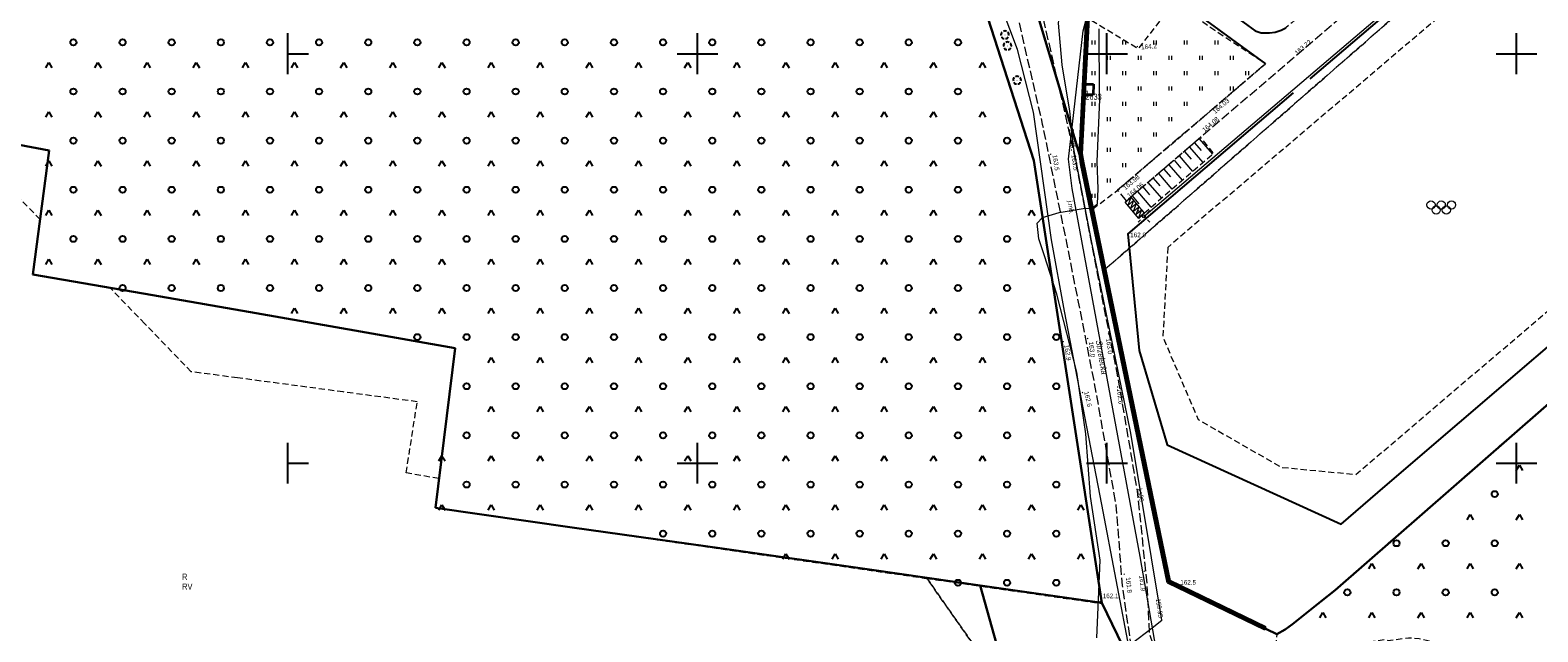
# Model space of a CAD drawing. Header units: metres. Extents: x 5548743 to 5556416, y 5707500 to 5714000.
# Tile 126 of 203: x 5554337 to 5554705, y 5709659 to 5709806. Entities that reach past the tile are written whole.
import ezdxf
from ezdxf.enums import TextEntityAlignment as Align

# ---------------------------------------------------------------- set-up
doc = ezdxf.new("R2010")
doc.units = ezdxf.units.M
doc.header["$MEASUREMENT"] = 0
for name, pattern in [('1.5_0.75', [2.25, 1.5, -0.75]), ('2.25_0.75', [3, 2.25, -0.75]), ('219-1000', [0])]:
    doc.linetypes.add(name, pattern=pattern)
doc.layers.get('0').update_dxf_attribs({"color": 2, "linetype": 'CONTINUOUS', "lineweight": 5})
for name, color, linetype in [('000 Inne (niezydentyfikowane)', 7, 'CONTINUOUS'), ('209-oznaczenie konturu klasyfikacyjnego', 7, 'CONTINUOUS'), ('210-oznaczenie konturu użytku gruntowego', 7, 'CONTINUOUS'), ('217-kontur klasyfikacyjny', 7, 'CONTINUOUS'), ('218-kontur użytku gruntowego', 7, 'CONTINUOUS'), ('219-działka ewidencyjna', 7, 'CONTINUOUS'), ('312-budynek ewidencyjny', 7, 'CONTINUOUS'), ('312-oznaczenie budynku ewidencyjnego', 7, 'CONTINUOUS'), ('312-oznaczenie budynku ewidencyjnego-Atr117', 7, 'CONTINUOUS'), ('994-Nazwa ulicy', 7, 'CONTINUOUS'), ('drzewo liściaste', 7, 'CONTINUOUS'), ('jezdnia', 7, 'CONTINUOUS'), ('jezdnia-Atr17', 7, 'CONTINUOUS'), ('krawężnik', 7, 'CONTINUOUS'), ('latarnia', 7, 'CONTINUOUS'), ('obszar utwardzony', 7, 'CONTINUOUS'), ('ogrodzenie trwałe', 7, 'CONTINUOUS'), ('pikieta naturalna', 7, 'CONTINUOUS'), ('pikieta naturalna-Atr2', 7, 'CONTINUOUS'), ('pikieta sztuczna', 7, 'CONTINUOUS'), ('pikieta sztuczna-Atr2', 7, 'CONTINUOUS'), ('plac sportowy', 7, 'CONTINUOUS'), ('przewód elektroenergetyczny podziemny', 7, 'CONTINUOUS'), ('przewód kanalizacyjny', 7, 'CONTINUOUS'), ('przewód kanalizacyjny-Atr1', 7, 'CONTINUOUS'), ('przewód telekomunikacyjny podziemny', 7, 'CONTINUOUS'), ('rzedna', 7, 'CONTINUOUS'), ('rzedna-Atr2', 7, 'CONTINUOUS'), ('schody w ciągu komunikacyjnym', 7, 'CONTINUOUS'), ('skarpa nieumocniona', 7, 'CONTINUOUS'), ('słup przewodów napowietrznych', 7, 'CONTINUOUS'), ('teren zalesiony', 7, 'CONTINUOUS'), ('trawnik', 7, 'CONTINUOUS'), ('Wstawianie ramki sekcyjnej z opisem', 7, 'CONTINUOUS'), ('ściana oporowa (linia)', 7, 'CONTINUOUS')]:
    doc.layers.add(name, color=color, linetype=linetype)
doc.styles.get("Standard").update_dxf_attribs({"font": 'Working1250', "width": 0.75})
doc.linetypes.add('902-1000', pattern='A,5,0,[1,ksztalty.shx,S=1,R=0,X=0,Y=0],5', length=10)
doc.linetypes.add('otdn_1000', pattern='A,7,0,[21,ksztalty.shx,S=0.7,R=0,X=0,Y=0]', length=7)

# ---------------------------------------------------------------- blocks, each defined once
blk = doc.blocks.new('BS05')
at = {"color": 0, "linetype": 'Continuous', "lineweight": 13}
for centre in [(-2.5, -1), (0, -1), (2.5, -1), (-1.25, -2.25), (1.25, -2.25)]:
    blk.add_circle(centre, 1, dxfattribs=at)
blk = doc.blocks.new('OTZK3')
at = {"color": 0, "linetype": 'Continuous'}
for p, q in [((-0.75, -0.433), (0, 0.866)), ((0, 0.866), (0.75, -0.433))]:
    blk.add_line(p, q, dxfattribs=at)
blk = doc.blocks.new('OTZK1')
at = {"color": 0, "linetype": 'Continuous'}
blk.add_circle((0, 0), 0.75, dxfattribs=at)
blk = doc.blocks.new('TU04')
at = {"color": 0, "linetype": 'Continuous', "lineweight": 13}
for p, q in [((0, 0), (0, 1)), ((0.7, 0), (0.7, 1))]:
    blk.add_line(p, q, dxfattribs=at)
blk = doc.blocks.new('PW01')
at = {"linetype": 'Continuous', "lineweight": 13}
h = blk.add_hatch(color=0, dxfattribs=at)
edge = h.paths.add_edge_path()
edge.add_arc((0, 0), 0.18, 0, 360)
blk = doc.blocks.new('SM01')
at = {"color": 0, "linetype": 'Continuous', "lineweight": 13}
for p, q in [((-0.848, 0.848), (-1.414, 1.414)), ((0.849, 0.848), (1.414, 1.414)), ((-0.848, -0.849), (-1.414, -1.414)), ((0.849, -0.849), (1.414, -1.414))]:
    blk.add_line(p, q, dxfattribs=at)
blk.add_circle((0, 0), 0.35, dxfattribs=at)
blk = doc.blocks.new('US15')
at = {"color": 0, "linetype": 'Continuous', "lineweight": 13}
blk.add_circle((0, 0), 0.35, dxfattribs=at)
blk = doc.blocks.new('OP021')
at = {"linetype": 'Continuous', "lineweight": 13}
h = blk.add_hatch(color=0, dxfattribs=at)
edge = h.paths.add_edge_path()
edge.add_arc((0, 0), 0.1, 0, 360)
at = {"color": 0, "linetype": 'Continuous', "lineweight": -3}
for centre, start, end in [((-0.476, 0.154), 110.388, 213.756), ((0, 0.5), 38.316, 141.684), ((0.476, 0.154), 326.244, 69.612), ((-0.294, -0.404), 182.272, 285.64), ((0.294, -0.404), 254.36, 357.728), ((0.294, -0.404), 254.36, 357.728)]:
    blk.add_arc(centre, 0.5, start, end, dxfattribs=at)
blk = doc.blocks.new('RAMKA1000K')
at = {"color": 0}
for p, q in [((0, 295), (0, 305)), ((100, 295), (100, 305)), ((200, 295), (200, 305)), ((300, 295), (300, 305)), ((0, 300), (5, 300)), ((95, 300), (105, 300)), ((195, 300), (205, 300)), ((295, 300), (305, 300)), ((0, 195), (0, 205)), ((100, 195), (100, 205)), ((200, 195), (200, 205)), ((300, 195), (300, 205)), ((0, 200), (5, 200)), ((95, 200), (105, 200)), ((195, 200), (205, 200)), ((295, 200), (305, 200))]:
    blk.add_line(p, q, dxfattribs=at)

msp = doc.modelspace()

# ---------------------------------------------------------------- linework, layer by layer
at = {"layer": '000 Inne (niezydentyfikowane)', "color": 252, "linetype": 'Continuous', "lineweight": 18, "flags": 128}
for points in [[(5554621.39, 5709778.25), (5554623, 5709776.36)], [(5554622.52, 5709779.22), (5554625.73, 5709775.44)], [(5554616.38, 5709773.98), (5554618, 5709772.08)], [(5554617.64, 5709775.06), (5554620.88, 5709771.26)], [(5554618.91, 5709776.14), (5554620.52, 5709774.24)], [(5554620.16, 5709777.2), (5554623.38, 5709773.42)], [(5554612.57, 5709770.73), (5554615.83, 5709766.9)], [(5554613.84, 5709771.82), (5554615.47, 5709769.91)], [(5554615.11, 5709772.9), (5554618.36, 5709769.09)], [(5554607.45, 5709766.37), (5554610.74, 5709762.51)], [(5554608.73, 5709767.47), (5554610.37, 5709765.54)], [(5554610.01, 5709768.56), (5554613.29, 5709764.71)], [(5554611.29, 5709769.65), (5554612.93, 5709767.73)], [(5554606.16, 5709765.28), (5554607.81, 5709763.34)]]:
    msp.add_lwpolyline(points, dxfattribs=at)
at = {"layer": '217-kontur klasyfikacyjny', "color": 3, "linetype": '1.5_0.75', "lineweight": 18, "flags": 128}
for points in [[(5554582.15, 5709773.9), (5554553.2, 5709863.65)], [(5554835.36, 5709826.01), (5554655.72, 5709669.02)], [(5554318.78, 5709780.65), (5554341.68, 5709776.34)], [(5554339.48, 5709759.53), (5554318.78, 5709780.65)], [(5554341.68, 5709776.34), (5554339.48, 5709759.53)], [(5554598.74, 5709665.92), (5554582.15, 5709773.9)], [(5554339.48, 5709759.53), (5554337.73, 5709746.12)], [(5554337.73, 5709746.12), (5554339.48, 5709759.53)], [(5554337.73, 5709746.12), (5554356.55, 5709742.83)], [(5554356.55, 5709742.83), (5554337.73, 5709746.12)], [(5554356.55, 5709742.83), (5554367.01, 5709741)], [(5554365.03, 5709734.06), (5554356.55, 5709742.83)], [(5554367.01, 5709741), (5554392.2, 5709736.6)], [(5554376.37, 5709722.34), (5554365.03, 5709734.06)], [(5554392.2, 5709736.6), (5554440.79, 5709728.1)], [(5554440.79, 5709728.1), (5554436.87, 5709696.22)], [(5554387.7, 5709720.83), (5554376.37, 5709722.34)], [(5554413.5, 5709717.4), (5554387.7, 5709720.83)], [(5554431.57, 5709715), (5554413.5, 5709717.4)], [(5554428.88, 5709697.64), (5554431.57, 5709715)], [(5554436.87, 5709696.22), (5554428.88, 5709697.64)], [(5554436.87, 5709696.22), (5554435.99, 5709689.08)], [(5554435.99, 5709689.08), (5554436.87, 5709696.22)], [(5554435.99, 5709689.08), (5554469.41, 5709684.32)], [(5554469.41, 5709684.32), (5554435.99, 5709689.08)], [(5554469.41, 5709684.32), (5554505.99, 5709679.12)], [(5554505.99, 5709679.12), (5554469.41, 5709684.32)], [(5554505.99, 5709679.12), (5554542.59, 5709673.91)], [(5554542.59, 5709673.91), (5554505.99, 5709679.12)], [(5554542.59, 5709673.91), (5554555.92, 5709672.01)], [(5554555.92, 5709672.01), (5554542.59, 5709673.91)], [(5554555.92, 5709672.01), (5554569.04, 5709670.15)], [(5554555.92, 5709672.01), (5554576.84, 5709642.23)], [(5554569.04, 5709670.15), (5554555.92, 5709672.01)], [(5554576.84, 5709642.23), (5554555.92, 5709672.01)], [(5554569.04, 5709670.15), (5554598.74, 5709665.92)], [(5554598.74, 5709665.92), (5554569.04, 5709670.15)], [(5554655.72, 5709669.02), (5554652.25, 5709666.2)], [(5554605.07, 5709652.74), (5554598.74, 5709665.92)], [(5554652.25, 5709666.2), (5554645.33, 5709660.68)], [(5554645.33, 5709660.68), (5554643.49, 5709659.37)], [(5554643.49, 5709659.37), (5554641.5, 5709658.27)]]:
    msp.add_lwpolyline(points, dxfattribs=at)
at = {"layer": '218-kontur użytku gruntowego', "color": 70, "linetype": '1.5_0.75', "lineweight": 18, "flags": 128}
for points in [[(5554582.15, 5709773.9), (5554553.2, 5709863.65)], [(5554553.2, 5709863.65), (5554582.15, 5709773.9)], [(5554599.35, 5709747.18), (5554699.48, 5709834.67)], [(5554699.48, 5709834.67), (5554599.35, 5709747.18)], [(5554835.36, 5709826.01), (5554655.72, 5709669.02)], [(5554655.72, 5709669.02), (5554835.36, 5709826.01)], [(5554595.59, 5709814.71), (5554593.56, 5709777.77)], [(5554593.56, 5709777.77), (5554595.59, 5709814.71)], [(5554318.78, 5709780.65), (5554341.68, 5709776.34)], [(5554339.48, 5709759.53), (5554318.78, 5709780.65)], [(5554593.56, 5709777.77), (5554593.61, 5709775.54)], [(5554593.61, 5709775.54), (5554593.56, 5709777.77)], [(5554341.68, 5709776.34), (5554339.48, 5709759.53)], [(5554598.74, 5709665.92), (5554582.15, 5709773.9)], [(5554582.15, 5709773.9), (5554598.74, 5709665.92)], [(5554593.61, 5709775.54), (5554593.97, 5709773.19)], [(5554593.97, 5709773.19), (5554593.61, 5709775.54)], [(5554593.97, 5709773.19), (5554599.35, 5709747.18)], [(5554599.35, 5709747.18), (5554593.97, 5709773.19)], [(5554339.48, 5709759.53), (5554337.73, 5709746.12)], [(5554337.73, 5709746.12), (5554339.48, 5709759.53)], [(5554337.73, 5709746.12), (5554356.55, 5709742.83)], [(5554356.55, 5709742.83), (5554337.73, 5709746.12)], [(5554599.35, 5709747.18), (5554615.11, 5709671.03)], [(5554615.11, 5709671.03), (5554599.35, 5709747.18)], [(5554356.55, 5709742.83), (5554367.01, 5709741)], [(5554365.03, 5709734.06), (5554356.55, 5709742.83)], [(5554367.01, 5709741), (5554392.2, 5709736.6)], [(5554376.37, 5709722.34), (5554365.03, 5709734.06)], [(5554392.2, 5709736.6), (5554440.79, 5709728.1)], [(5554440.79, 5709728.1), (5554436.87, 5709696.22)], [(5554387.7, 5709720.83), (5554376.37, 5709722.34)], [(5554413.5, 5709717.4), (5554387.7, 5709720.83)], [(5554431.57, 5709715), (5554413.5, 5709717.4)], [(5554428.88, 5709697.64), (5554431.57, 5709715)], [(5554436.87, 5709696.22), (5554428.88, 5709697.64)], [(5554436.87, 5709696.22), (5554435.99, 5709689.08)], [(5554435.99, 5709689.08), (5554436.87, 5709696.22)], [(5554435.99, 5709689.08), (5554469.41, 5709684.32)], [(5554469.41, 5709684.32), (5554435.99, 5709689.08)], [(5554469.41, 5709684.32), (5554505.99, 5709679.12)], [(5554505.99, 5709679.12), (5554469.41, 5709684.32)], [(5554505.99, 5709679.12), (5554542.59, 5709673.91)], [(5554542.59, 5709673.91), (5554505.99, 5709679.12)], [(5554542.59, 5709673.91), (5554555.92, 5709672.01)], [(5554555.92, 5709672.01), (5554542.59, 5709673.91)], [(5554555.92, 5709672.01), (5554569.04, 5709670.15)], [(5554555.92, 5709672.01), (5554576.84, 5709642.23)], [(5554569.04, 5709670.15), (5554555.92, 5709672.01)], [(5554576.84, 5709642.23), (5554555.92, 5709672.01)], [(5554615.11, 5709671.03), (5554641.5, 5709658.27)], [(5554641.5, 5709658.27), (5554615.11, 5709671.03)], [(5554569.04, 5709670.15), (5554598.74, 5709665.92)], [(5554598.74, 5709665.92), (5554569.04, 5709670.15)], [(5554655.72, 5709669.02), (5554652.25, 5709666.2)], [(5554652.25, 5709666.2), (5554655.72, 5709669.02)], [(5554605.07, 5709652.74), (5554598.74, 5709665.92)], [(5554598.74, 5709665.92), (5554605.07, 5709652.74)], [(5554652.25, 5709666.2), (5554645.33, 5709660.68)], [(5554645.33, 5709660.68), (5554652.25, 5709666.2)], [(5554645.33, 5709660.68), (5554643.49, 5709659.37)], [(5554643.49, 5709659.37), (5554645.33, 5709660.68)], [(5554643.49, 5709659.37), (5554641.5, 5709658.27)], [(5554641.5, 5709658.27), (5554643.49, 5709659.37)]]:
    msp.add_lwpolyline(points, dxfattribs=at)
at = {"layer": '219-działka ewidencyjna', "color": 94, "linetype": '219-1000', "lineweight": 30, "flags": 128}
for points in [[(5554553.2, 5709863.65), (5554582.15, 5709773.9)], [(5554835.36, 5709826.01), (5554655.72, 5709669.02)], [(5554580.84, 5709816.98), (5554593.97, 5709773.19)], [(5554595.59, 5709814.71), (5554593.56, 5709777.77)], [(5554341.68, 5709776.34), (5554309.66, 5709782.36)], [(5554593.56, 5709777.77), (5554593.61, 5709775.54)], [(5554341.68, 5709776.34), (5554337.73, 5709746.12)], [(5554582.15, 5709773.9), (5554598.74, 5709665.92)], [(5554593.61, 5709775.54), (5554593.97, 5709773.19)], [(5554593.97, 5709773.19), (5554615.11, 5709671.03)], [(5554337.73, 5709746.12), (5554367.01, 5709741)], [(5554367.01, 5709741), (5554392.2, 5709736.6)], [(5554392.2, 5709736.6), (5554417.69, 5709732.14)], [(5554440.79, 5709728.1), (5554417.69, 5709732.14)], [(5554440.79, 5709728.1), (5554435.99, 5709689.08)], [(5554435.99, 5709689.08), (5554469.41, 5709684.32)], [(5554469.41, 5709684.32), (5554505.99, 5709679.12)], [(5554505.99, 5709679.12), (5554542.59, 5709673.91)], [(5554542.59, 5709673.91), (5554569.04, 5709670.15)], [(5554615.11, 5709671.03), (5554641.5, 5709658.27)], [(5554569.04, 5709670.15), (5554576.84, 5709642.23)], [(5554598.74, 5709665.92), (5554569.04, 5709670.15)], [(5554655.72, 5709669.02), (5554652.25, 5709666.2)], [(5554605.07, 5709652.74), (5554598.74, 5709665.92)], [(5554652.25, 5709666.2), (5554645.33, 5709660.68)], [(5554645.33, 5709660.68), (5554643.49, 5709659.37)], [(5554643.49, 5709659.37), (5554641.5, 5709658.27)]]:
    msp.add_lwpolyline(points, dxfattribs=at)
at = {"layer": '312-budynek ewidencyjny', "color": 252, "linetype": 'Continuous', "lineweight": 35, "flags": 128}
for points in [[(5554594.65, 5709789.98), (5554594.71, 5709792.56)], [(5554594.71, 5709792.56), (5554596.69, 5709792.58)], [(5554596.69, 5709792.58), (5554596.64, 5709789.98)], [(5554596.64, 5709789.98), (5554594.65, 5709789.98)]]:
    msp.add_lwpolyline(points, dxfattribs=at)
at = {"layer": 'jezdnia', "color": 252, "linetype": '2.25_0.75', "lineweight": 18, "flags": 128}
msp.add_lwpolyline([(5554570.46, 5709830.14), (5554577.74, 5709810.95), (5554584.2, 5709782.83), (5554590.11, 5709753.8), (5554596.83, 5709719.84), (5554602.16, 5709689.77), (5554603.71, 5709670.09), (5554606.36, 5709651.55), (5554612.33, 5709652.7), (5554610.43, 5709658.16), (5554609.82, 5709670.39), (5554607.55, 5709692.46), (5554603.01, 5709719.3), (5554597.68, 5709746.34), (5554591.93, 5709776.09), (5554583.55, 5709812.65), (5554595.47, 5709812.57), (5554595.59, 5709814.71), (5554596.23, 5709816.85), (5554597.43, 5709818.74), (5554598.8, 5709820.52), (5554590.29, 5709829.13), (5554587.31, 5709825.9), (5554579.02, 5709834.31)], close=True, dxfattribs=at)
at = {"layer": 'krawężnik', "color": 252, "linetype": 'Continuous', "lineweight": 25, "flags": 128}
for points in [[(5554609.43, 5709826.39), (5554611.42, 5709823.64), (5554620.37, 5709817.14), (5554633.2, 5709807.78), (5554634.36, 5709806.93), (5554636.18, 5709805.62), (5554637.66, 5709805.14), (5554639.68, 5709805.09), (5554641.08, 5709805.29), (5554642.52, 5709805.73), (5554643.65, 5709806.3)], [(5554602.84, 5709823.7), (5554617.37, 5709813.1), (5554630.32, 5709803.66), (5554638.7, 5709797.55)]]:
    msp.add_lwpolyline(points, dxfattribs=at)
at = {"layer": 'obszar utwardzony', "color": 252, "linetype": '2.25_0.75', "lineweight": 18, "flags": 128}
msp.add_lwpolyline([(5554602.84, 5709823.7), (5554617.37, 5709813.1), (5554630.32, 5709803.66), (5554638.7, 5709797.55), (5554624.26, 5709785.19), (5554602.58, 5709766.65), (5554604.65, 5709764.08), (5554622.86, 5709779.66), (5554641.48, 5709795.55), (5554645.31, 5709798.82), (5554662.34, 5709813.42), (5554680.55, 5709829.06), (5554678.57, 5709831.5), (5554676.26, 5709834.35), (5554672.4, 5709830.98), (5554661.52, 5709821.68), (5554661.21, 5709822.04), (5554659.28, 5709820.38), (5554659.58, 5709820.01), (5554650.67, 5709812.35), (5554650.32, 5709812.7), (5554648.01, 5709810.71), (5554648.35, 5709810.35), (5554645.1, 5709807.55), (5554643.65, 5709806.3), (5554642.52, 5709805.73), (5554641.08, 5709805.29), (5554639.68, 5709805.09), (5554637.66, 5709805.14), (5554636.18, 5709805.62), (5554634.36, 5709806.93), (5554633.2, 5709807.78), (5554620.37, 5709817.14), (5554611.42, 5709823.64), (5554609.43, 5709826.39), (5554609.31, 5709826.26), (5554606.98, 5709828.41)], close=True, dxfattribs=at)
at = {"layer": 'ogrodzenie trwałe', "color": 252, "linetype": '902-1000', "lineweight": 25, "flags": 128}
msp.add_lwpolyline([(5554645.47, 5709790.44), (5554605.08, 5709756.04), (5554607.83, 5709727.52), (5554614.72, 5709704.47), (5554657.16, 5709685.09), (5554666.15, 5709692.86), (5554667.36, 5709693.93), (5554741.68, 5709757.57), (5554754.49, 5709768.76), (5554738.75, 5709806.36), (5554716.61, 5709825.94), (5554693.4, 5709831.36), (5554649.5, 5709793.9)], dxfattribs=at)
at = {"layer": 'plac sportowy', "color": 252, "linetype": '1.5_0.75', "lineweight": 18, "flags": 128}
msp.add_lwpolyline([(5554614.82, 5709752.71), (5554613.63, 5709730.82), (5554622.25, 5709710.7), (5554642.64, 5709698.98), (5554660.78, 5709697.25), (5554737.62, 5709762.73), (5554740.48, 5709781.28), (5554731.38, 5709805.2), (5554706.11, 5709818.23), (5554691.81, 5709818.1)], close=True, dxfattribs=at)
at = {"layer": 'przewód elektroenergetyczny podziemny', "color": 1, "linetype": 'Continuous', "lineweight": 18, "flags": 128}
msp.add_lwpolyline([(5554609.01, 5709760.29), (5554683.96, 5709824.06)], dxfattribs=at)
at = {"layer": 'przewód kanalizacyjny', "color": 34, "linetype": 'Continuous', "lineweight": 18, "flags": 128}
msp.add_lwpolyline([(5554621.67, 5709547.97), (5554619.2, 5709559.26), (5554614.23, 5709589.77), (5554608.76, 5709617.68), (5554602.07, 5709652.86), (5554605.94, 5709655.91), (5554611.07, 5709659.82), (5554613.37, 5709661.63), (5554605.79, 5709707.36), (5554596.25, 5709754.27), (5554591.82, 5709777.21), (5554590.95, 5709785.95), (5554589.07, 5709797.29), (5554588.14, 5709807.44), (5554588.97, 5709814.09), (5554591.82, 5709825.03), (5554596.59, 5709838.94), (5554598.26, 5709847.02)], dxfattribs=at)
at = {"layer": 'przewód telekomunikacyjny podziemny', "color": 30, "linetype": 'Continuous', "lineweight": 18, "flags": 128}
for points in [[(5554605.74, 5709653.11), (5554598.77, 5709689.93), (5554589.65, 5709737.16), (5554586.44, 5709754.57), (5554582.02, 5709785.76), (5554578.14, 5709801.03), (5554562.66, 5709842.16), (5554556.54, 5709858.94), (5554553.87, 5709864.48), (5554559.44, 5709872.07), (5554558.47, 5709873.54), (5554558.74, 5709878.88), (5554522.83, 5709914.43), (5554494.92, 5709941), (5554462.82, 5709971.62), (5554403.04, 5710030), (5554373.88, 5710058.51), (5554354.46, 5710078.06), (5554344.78, 5710089.53), (5554329.55, 5710126.39), (5554326.44, 5710137.44), (5554312.57, 5710176.3), (5554306.77, 5710219.12), (5554302.41, 5710278.25)], [(5554612.33, 5709652.7), (5554608.09, 5709677.24), (5554601.4, 5709713.31), (5554591.52, 5709767.07), (5554590.57, 5709774.29), (5554594.15, 5709805.61), (5554597.07, 5709816.32), (5554595.51, 5709860.42), (5554588.57, 5709899.37), (5554583.88, 5709927.66), (5554581.23, 5709940.2), (5554567.22, 5710007.64), (5554545.1, 5710115.29), (5554520.89, 5710233.39)], [(5554597.48, 5709657.36), (5554597.89, 5709666.66), (5554598.35, 5709676.32), (5554595.97, 5709691.84), (5554594.85, 5709707.17), (5554592.61, 5709722.2), (5554587.74, 5709741.32), (5554584.69, 5709750.92), (5554583.35, 5709754.8), (5554582.98, 5709758.65), (5554584.29, 5709760.02), (5554588.35, 5709761.25), (5554594.66, 5709762.26), (5554596.2, 5709762.18), (5554597.65, 5709763.32), (5554597.88, 5709767.04), (5554597.59, 5709773.7), (5554598.25, 5709788.81), (5554598.17, 5709789.69), (5554598.05, 5709806.09)]]:
    msp.add_lwpolyline(points, dxfattribs=at)
at = {"layer": 'schody w ciągu komunikacyjnym', "color": 252, "linetype": 'Continuous', "lineweight": 18, "flags": 128}
msp.add_lwpolyline([(5554605.79, 5709764.96), (5554609.1, 5709761.1), (5554609.1, 5709761.1), (5554607.79, 5709759.74), (5554607.79, 5709759.74), (5554604.42, 5709763.78), (5554604.42, 5709763.78), (5554605.79, 5709764.96), (5554604.46, 5709763.73), (5554605.82, 5709764.93), (5554605.1, 5709762.96), (5554606.47, 5709764.17), (5554605.73, 5709762.2), (5554607.13, 5709763.41), (5554606.38, 5709761.43), (5554607.77, 5709762.65), (5554607.02, 5709760.67), (5554608.42, 5709761.89), (5554607.67, 5709759.9), (5554609.08, 5709761.13)], dxfattribs=at)
at = {"layer": 'skarpa nieumocniona', "color": 252, "linetype": '1.5_0.75', "lineweight": 18, "flags": 128}
msp.add_lwpolyline([(5554609.1, 5709761.1), (5554626.04, 5709775.71), (5554622.9, 5709779.54), (5554605.79, 5709764.96)], close=True, dxfattribs=at)
msp.add_lwpolyline([(5554609.1, 5709761.1), (5554626.04, 5709775.71), (5554622.9, 5709779.54), (5554605.79, 5709764.96)], close=True, dxfattribs=at)
at = {"layer": 'teren zalesiony', "color": 3, "linetype": '1.5_0.75', "lineweight": 18, "flags": 128}
for points in [[(5554555.9, 5709671.86), (5554598.83, 5709665.7), (5554582.15, 5709773.9), (5554553.2, 5709863.65), (5554461.83, 5709956.95), (5554392.25, 5710026.56), (5554388.53, 5710028.41), (5554365.92, 5710052.08), (5554349.75, 5710066.49), (5554331.42, 5710087.74), (5554324.12, 5710093.78), (5554316.02, 5710093.78), (5554310.11, 5710101.5), (5554320.7, 5710097.8), (5554325.88, 5710097.73), (5554297.62, 5710128.05), (5554231.23, 5709975.64), (5554180.52, 5709806.65), (5554318.78, 5709780.65), (5554341.68, 5709776.34), (5554337.73, 5709746.12), (5554440.79, 5709728.1), (5554435.99, 5709689.08)], [(5554646.75, 5710030.96), (5554631.41, 5709999.4), (5554620.1, 5709973.26), (5554589.33, 5709934.72), (5554587.61, 5709933.44), (5554594.16, 5709899.87), (5554597.18, 5709880.66), (5554600.75, 5709853.66), (5554601.87, 5709841.6), (5554600.83, 5709833.67), (5554609.41, 5709831.74), (5554683.05, 5709909.04), (5554737.72, 5709964.73), (5554740.25, 5709965.53), (5554754.31, 5709951.55), (5554731.46, 5709929.71), (5554732.93, 5709928.29), (5554785.88, 5709876.97), (5554835.36, 5709826.01), (5554655.72, 5709669.02), (5554652.25, 5709666.2), (5554645.33, 5709660.68), (5554643.49, 5709659.37), (5554641.5, 5709658.27), (5554640.83, 5709653.15), (5554658.56, 5709655.45), (5554667.79, 5709656.98), (5554668.62, 5709656.71), (5554673.6, 5709657.35), (5554676.27, 5709657.16), (5554679.4, 5709656.46), (5554682.71, 5709655.25), (5554691.01, 5709651.36), (5554698.35, 5709647.53), (5554702.25, 5709646.33), (5554879.17, 5709626.54), (5555002.58, 5709615.56), (5555004.95, 5709615.36), (5555014.54, 5709672.97), (5555015.93, 5709687.57), (5555019.02, 5709718.19), (5555025.07, 5709756.22), (5555029.3, 5709783.51), (5555033.45, 5709819.83), (5554959.16, 5709842.11), (5554961.26, 5709844.93), (5554958.49, 5709850.61), (5554879.57, 5709892.41), (5554851.98, 5709938.98), (5554810.26, 5709976.36), (5554791.37, 5709993.77), (5554762.17, 5710013.83), (5554727.95, 5710042.33), (5554720.52, 5710048.63), (5554699.74, 5710063.47), (5554690.15, 5710068.69), (5554665.63, 5710032.12)]]:
    msp.add_lwpolyline(points, close=True, dxfattribs=at)
at = {"layer": 'trawnik', "color": 252, "linetype": '1.5_0.75', "lineweight": 18, "flags": 128}
msp.add_lwpolyline([(5554626.36, 5709805.65), (5554625.06, 5709806.57), (5554616.42, 5709812.59), (5554607.58, 5709801.22), (5554595.26, 5709808.68), (5554594.71, 5709792.56), (5554596.69, 5709792.58), (5554596.64, 5709789.98), (5554594.65, 5709789.98), (5554593.56, 5709777.77), (5554593.61, 5709775.54), (5554593.97, 5709773.19), (5554596.3, 5709761.93), (5554602.58, 5709766.65), (5554624.26, 5709785.19), (5554638.7, 5709797.55)], close=True, dxfattribs=at)
at = {"layer": 'ściana oporowa (linia)', "color": 252}
for p, q in [((5554593.258, 5709775.522), (5554594.91, 5709808.697)), ((5554593.626, 5709773.128), (5554593.258, 5709775.522)), ((5554599.007, 5709747.109), (5554593.626, 5709773.128)), ((5554614.803, 5709670.79), (5554599.007, 5709747.109)), ((5554638.518, 5709659.325), (5554614.803, 5709670.79))]:
    msp.add_line(p, q, dxfattribs=at)
at = {"layer": 'ściana oporowa (linia)', "color": 252, "linetype": 'otdn_1000'}
for p, q in [((5554593.962, 5709775.558), (5554595.61, 5709808.663)), ((5554594.314, 5709773.252), (5554593.962, 5709775.558)), ((5554599.693, 5709747.251), (5554594.314, 5709773.252)), ((5554615.417, 5709671.27), (5554599.693, 5709747.251)), ((5554638.822, 5709659.955), (5554615.417, 5709671.27))]:
    msp.add_line(p, q, dxfattribs=at)
at = {"layer": 'ściana oporowa (linia)', "color": 252, "linetype": 'Continuous'}
for p, q in [((5554638.518, 5709659.325), (5554638.67, 5709659.64)), ((5554638.67, 5709659.64), (5554638.822, 5709659.955))]:
    msp.add_line(p, q, dxfattribs=at)

# ---------------------------------------------------------------- block references
at = {"layer": 'drzewo liściaste', "color": 3, "linetype": 'Continuous', "lineweight": 18}
for p in [(5554575.08, 5709804.6), (5554575.68, 5709801.91), (5554578.04, 5709793.52)]:
    msp.add_blockref('OP021', p, dxfattribs=at)
at = {"layer": 'latarnia', "color": 252, "linetype": 'Continuous', "lineweight": 18}
msp.add_blockref('SM01', (5554609.01, 5709760.29), dxfattribs=at)
at = {"layer": 'pikieta naturalna', "color": 252, "linetype": 'Continuous', "lineweight": 13}
for p in [(5554607.4, 5709801.78), (5554586.24, 5709775.46), (5554591.31, 5709776.49), (5554605.08, 5709756.04), (5554589.31, 5709729.7), (5554595.3, 5709730.46), (5554600.37, 5709731.58), (5554602.58, 5709718.62), (5554594.03, 5709717.25), (5554604.2, 5709672.9), (5554609.14, 5709673.62), (5554616.26, 5709670.84), (5554598.35, 5709666.23)]:
    msp.add_blockref('PW01', p, dxfattribs=at)
at = {"layer": 'pikieta sztuczna', "color": 252, "linetype": 'Continuous', "lineweight": 13}
for p in [(5554645.31, 5709798.82), (5554624.26, 5709785.19), (5554622.86, 5709779.66), (5554602.58, 5709766.65), (5554604.65, 5709764.08)]:
    msp.add_blockref('PW01', p, dxfattribs=at)
at = {"layer": 'plac sportowy', "color": 252, "linetype": 'Continuous', "lineweight": 18}
msp.add_blockref('BS05', (5554681.62, 5709764.08), dxfattribs=at)
at = {"layer": 'rzedna', "color": 34, "linetype": 'Continuous', "lineweight": 18}
for p in [(5554591.82, 5709777.21), (5554613.37, 5709661.63)]:
    msp.add_blockref('PW01', p, dxfattribs=at)
at = {"layer": 'słup przewodów napowietrznych', "color": 252, "linetype": 'Continuous', "lineweight": 18}
msp.add_blockref('US15', (5554609.01, 5709760.29), dxfattribs=at)
at = {"layer": 'teren zalesiony', "color": 3, "linetype": 'Continuous', "lineweight": 18}
for name, p in [('OTZK1', (5554347.606, 5709802.786)), ('OTZK1', (5554359.606, 5709802.786)), ('OTZK1', (5554371.606, 5709802.786)), ('OTZK1', (5554383.606, 5709802.786)), ('OTZK1', (5554395.606, 5709802.786)), ('OTZK1', (5554407.606, 5709802.786)), ('OTZK1', (5554419.606, 5709802.786)), ('OTZK1', (5554431.606, 5709802.786)), ('OTZK1', (5554443.606, 5709802.786)), ('OTZK1', (5554455.606, 5709802.786)), ('OTZK1', (5554467.606, 5709802.786)), ('OTZK1', (5554479.606, 5709802.786)), ('OTZK1', (5554491.606, 5709802.786)), ('OTZK1', (5554503.606, 5709802.786)), ('OTZK1', (5554515.606, 5709802.786)), ('OTZK1', (5554527.606, 5709802.786)), ('OTZK1', (5554539.606, 5709802.786)), ('OTZK1', (5554551.606, 5709802.786)), ('OTZK1', (5554563.606, 5709802.786)), ('OTZK3', (5554341.606, 5709796.966)), ('OTZK3', (5554353.606, 5709796.966)), ('OTZK3', (5554365.606, 5709796.966)), ('OTZK3', (5554377.606, 5709796.966)), ('OTZK3', (5554389.606, 5709796.966)), ('OTZK3', (5554401.606, 5709796.966)), ('OTZK3', (5554413.606, 5709796.966)), ('OTZK3', (5554425.606, 5709796.966)), ('OTZK3', (5554437.606, 5709796.966)), ('OTZK3', (5554449.606, 5709796.966)), ('OTZK3', (5554461.606, 5709796.966)), ('OTZK3', (5554473.606, 5709796.966)), ('OTZK3', (5554485.606, 5709796.966)), ('OTZK3', (5554497.606, 5709796.966)), ('OTZK3', (5554509.606, 5709796.966)), ('OTZK3', (5554521.606, 5709796.966)), ('OTZK3', (5554533.606, 5709796.966)), ('OTZK3', (5554545.606, 5709796.966)), ('OTZK3', (5554557.606, 5709796.966)), ('OTZK3', (5554569.606, 5709796.966)), ('OTZK1', (5554347.606, 5709790.786)), ('OTZK1', (5554359.606, 5709790.786)), ('OTZK1', (5554371.606, 5709790.786)), ('OTZK1', (5554383.606, 5709790.786)), ('OTZK1', (5554395.606, 5709790.786)), ('OTZK1', (5554407.606, 5709790.786)), ('OTZK1', (5554419.606, 5709790.786)), ('OTZK1', (5554431.606, 5709790.786)), ('OTZK1', (5554443.606, 5709790.786)), ('OTZK1', (5554455.606, 5709790.786)), ('OTZK1', (5554467.606, 5709790.786)), ('OTZK1', (5554479.606, 5709790.786)), ('OTZK1', (5554491.606, 5709790.786)), ('OTZK1', (5554503.606, 5709790.786)), ('OTZK1', (5554515.606, 5709790.786)), ('OTZK1', (5554527.606, 5709790.786)), ('OTZK1', (5554539.606, 5709790.786)), ('OTZK1', (5554551.606, 5709790.786)), ('OTZK1', (5554563.606, 5709790.786)), ('OTZK3', (5554341.606, 5709784.966)), ('OTZK3', (5554353.606, 5709784.966)), ('OTZK3', (5554365.606, 5709784.966)), ('OTZK3', (5554377.606, 5709784.966)), ('OTZK3', (5554389.606, 5709784.966)), ('OTZK3', (5554401.606, 5709784.966)), ('OTZK3', (5554413.606, 5709784.966)), ('OTZK3', (5554425.606, 5709784.966)), ('OTZK3', (5554437.606, 5709784.966)), ('OTZK3', (5554449.606, 5709784.966)), ('OTZK3', (5554461.606, 5709784.966)), ('OTZK3', (5554473.606, 5709784.966)), ('OTZK3', (5554485.606, 5709784.966)), ('OTZK3', (5554497.606, 5709784.966)), ('OTZK3', (5554509.606, 5709784.966)), ('OTZK3', (5554521.606, 5709784.966)), ('OTZK3', (5554533.606, 5709784.966)), ('OTZK3', (5554545.606, 5709784.966)), ('OTZK3', (5554557.606, 5709784.966)), ('OTZK3', (5554569.606, 5709784.966)), ('OTZK1', (5554347.606, 5709778.786)), ('OTZK1', (5554359.606, 5709778.786)), ('OTZK1', (5554371.606, 5709778.786)), ('OTZK1', (5554383.606, 5709778.786)), ('OTZK1', (5554395.606, 5709778.786)), ('OTZK1', (5554407.606, 5709778.786)), ('OTZK1', (5554419.606, 5709778.786)), ('OTZK1', (5554431.606, 5709778.786)), ('OTZK1', (5554443.606, 5709778.786)), ('OTZK1', (5554455.606, 5709778.786)), ('OTZK1', (5554467.606, 5709778.786)), ('OTZK1', (5554479.606, 5709778.786)), ('OTZK1', (5554491.606, 5709778.786)), ('OTZK1', (5554503.606, 5709778.786)), ('OTZK1', (5554515.606, 5709778.786)), ('OTZK1', (5554527.606, 5709778.786)), ('OTZK1', (5554539.606, 5709778.786)), ('OTZK1', (5554551.606, 5709778.786)), ('OTZK1', (5554563.606, 5709778.786)), ('OTZK1', (5554575.606, 5709778.786)), ('OTZK3', (5554341.606, 5709772.966)), ('OTZK3', (5554353.606, 5709772.966)), ('OTZK3', (5554365.606, 5709772.966)), ('OTZK3', (5554377.606, 5709772.966)), ('OTZK3', (5554389.606, 5709772.966)), ('OTZK3', (5554401.606, 5709772.966)), ('OTZK3', (5554413.606, 5709772.966)), ('OTZK3', (5554425.606, 5709772.966)), ('OTZK3', (5554437.606, 5709772.966)), ('OTZK3', (5554449.606, 5709772.966)), ('OTZK3', (5554461.606, 5709772.966)), ('OTZK3', (5554473.606, 5709772.966)), ('OTZK3', (5554485.606, 5709772.966)), ('OTZK3', (5554497.606, 5709772.966)), ('OTZK3', (5554509.606, 5709772.966)), ('OTZK3', (5554521.606, 5709772.966)), ('OTZK3', (5554533.606, 5709772.966)), ('OTZK3', (5554545.606, 5709772.966)), ('OTZK3', (5554557.606, 5709772.966)), ('OTZK3', (5554569.606, 5709772.966)), ('OTZK1', (5554347.606, 5709766.786)), ('OTZK1', (5554359.606, 5709766.786)), ('OTZK1', (5554371.606, 5709766.786)), ('OTZK1', (5554383.606, 5709766.786)), ('OTZK1', (5554395.606, 5709766.786)), ('OTZK1', (5554407.606, 5709766.786)), ('OTZK1', (5554419.606, 5709766.786)), ('OTZK1', (5554431.606, 5709766.786)), ('OTZK1', (5554443.606, 5709766.786)), ('OTZK1', (5554455.606, 5709766.786)), ('OTZK1', (5554467.606, 5709766.786)), ('OTZK1', (5554479.606, 5709766.786)), ('OTZK1', (5554491.606, 5709766.786)), ('OTZK1', (5554503.606, 5709766.786)), ('OTZK1', (5554515.606, 5709766.786)), ('OTZK1', (5554527.606, 5709766.786)), ('OTZK1', (5554539.606, 5709766.786)), ('OTZK1', (5554551.606, 5709766.786)), ('OTZK1', (5554563.606, 5709766.786)), ('OTZK1', (5554575.606, 5709766.786)), ('OTZK3', (5554341.606, 5709760.966)), ('OTZK3', (5554353.606, 5709760.966)), ('OTZK3', (5554365.606, 5709760.966)), ('OTZK3', (5554377.606, 5709760.966)), ('OTZK3', (5554389.606, 5709760.966)), ('OTZK3', (5554401.606, 5709760.966)), ('OTZK3', (5554413.606, 5709760.966)), ('OTZK3', (5554425.606, 5709760.966)), ('OTZK3', (5554437.606, 5709760.966)), ('OTZK3', (5554449.606, 5709760.966)), ('OTZK3', (5554461.606, 5709760.966)), ('OTZK3', (5554473.606, 5709760.966)), ('OTZK3', (5554485.606, 5709760.966)), ('OTZK3', (5554497.606, 5709760.966)), ('OTZK3', (5554509.606, 5709760.966)), ('OTZK3', (5554521.606, 5709760.966)), ('OTZK3', (5554533.606, 5709760.966)), ('OTZK3', (5554545.606, 5709760.966)), ('OTZK3', (5554557.606, 5709760.966)), ('OTZK3', (5554569.606, 5709760.966)), ('OTZK3', (5554581.606, 5709760.966)), ('OTZK1', (5554347.606, 5709754.786)), ('OTZK1', (5554359.606, 5709754.786)), ('OTZK1', (5554371.606, 5709754.786)), ('OTZK1', (5554383.606, 5709754.786)), ('OTZK1', (5554395.606, 5709754.786)), ('OTZK1', (5554407.606, 5709754.786)), ('OTZK1', (5554419.606, 5709754.786)), ('OTZK1', (5554431.606, 5709754.786)), ('OTZK1', (5554443.606, 5709754.786)), ('OTZK1', (5554455.606, 5709754.786)), ('OTZK1', (5554467.606, 5709754.786)), ('OTZK1', (5554479.606, 5709754.786)), ('OTZK1', (5554491.606, 5709754.786)), ('OTZK1', (5554503.606, 5709754.786)), ('OTZK1', (5554515.606, 5709754.786)), ('OTZK1', (5554527.606, 5709754.786)), ('OTZK1', (5554539.606, 5709754.786)), ('OTZK1', (5554551.606, 5709754.786)), ('OTZK1', (5554563.606, 5709754.786)), ('OTZK1', (5554575.606, 5709754.786)), ('OTZK3', (5554341.606, 5709748.966)), ('OTZK3', (5554353.606, 5709748.966)), ('OTZK3', (5554365.606, 5709748.966)), ('OTZK3', (5554377.606, 5709748.966)), ('OTZK3', (5554389.606, 5709748.966)), ('OTZK3', (5554401.606, 5709748.966)), ('OTZK3', (5554413.606, 5709748.966)), ('OTZK3', (5554425.606, 5709748.966)), ('OTZK3', (5554437.606, 5709748.966)), ('OTZK3', (5554449.606, 5709748.966)), ('OTZK3', (5554461.606, 5709748.966)), ('OTZK3', (5554473.606, 5709748.966)), ('OTZK3', (5554485.606, 5709748.966)), ('OTZK3', (5554497.606, 5709748.966)), ('OTZK3', (5554509.606, 5709748.966)), ('OTZK3', (5554521.606, 5709748.966)), ('OTZK3', (5554533.606, 5709748.966)), ('OTZK3', (5554545.606, 5709748.966)), ('OTZK3', (5554557.606, 5709748.966)), ('OTZK3', (5554569.606, 5709748.966)), ('OTZK3', (5554581.606, 5709748.966)), ('OTZK1', (5554359.606, 5709742.786)), ('OTZK1', (5554371.606, 5709742.786)), ('OTZK1', (5554383.606, 5709742.786)), ('OTZK1', (5554395.606, 5709742.786)), ('OTZK1', (5554407.606, 5709742.786)), ('OTZK1', (5554419.606, 5709742.786)), ('OTZK1', (5554431.606, 5709742.786)), ('OTZK1', (5554443.606, 5709742.786)), ('OTZK1', (5554455.606, 5709742.786)), ('OTZK1', (5554467.606, 5709742.786)), ('OTZK1', (5554479.606, 5709742.786)), ('OTZK1', (5554491.606, 5709742.786)), ('OTZK1', (5554503.606, 5709742.786)), ('OTZK1', (5554515.606, 5709742.786)), ('OTZK1', (5554527.606, 5709742.786)), ('OTZK1', (5554539.606, 5709742.786)), ('OTZK1', (5554551.606, 5709742.786)), ('OTZK1', (5554563.606, 5709742.786)), ('OTZK1', (5554575.606, 5709742.786)), ('OTZK3', (5554401.606, 5709736.966)), ('OTZK3', (5554413.606, 5709736.966)), ('OTZK3', (5554425.606, 5709736.966)), ('OTZK3', (5554437.606, 5709736.966)), ('OTZK3', (5554449.606, 5709736.966)), ('OTZK3', (5554461.606, 5709736.966)), ('OTZK3', (5554473.606, 5709736.966)), ('OTZK3', (5554485.606, 5709736.966)), ('OTZK3', (5554497.606, 5709736.966)), ('OTZK3', (5554509.606, 5709736.966)), ('OTZK3', (5554521.606, 5709736.966)), ('OTZK3', (5554533.606, 5709736.966)), ('OTZK3', (5554545.606, 5709736.966)), ('OTZK3', (5554557.606, 5709736.966)), ('OTZK3', (5554569.606, 5709736.966)), ('OTZK3', (5554581.606, 5709736.966)), ('OTZK1', (5554431.606, 5709730.786)), ('OTZK1', (5554443.606, 5709730.786)), ('OTZK1', (5554455.606, 5709730.786)), ('OTZK1', (5554467.606, 5709730.786)), ('OTZK1', (5554479.606, 5709730.786)), ('OTZK1', (5554491.606, 5709730.786)), ('OTZK1', (5554503.606, 5709730.786)), ('OTZK1', (5554515.606, 5709730.786)), ('OTZK1', (5554527.606, 5709730.786)), ('OTZK1', (5554539.606, 5709730.786)), ('OTZK1', (5554551.606, 5709730.786)), ('OTZK1', (5554563.606, 5709730.786)), ('OTZK1', (5554575.606, 5709730.786)), ('OTZK1', (5554587.606, 5709730.786)), ('OTZK3', (5554449.606, 5709724.966)), ('OTZK3', (5554461.606, 5709724.966)), ('OTZK3', (5554473.606, 5709724.966)), ('OTZK3', (5554485.606, 5709724.966)), ('OTZK3', (5554497.606, 5709724.966)), ('OTZK3', (5554509.606, 5709724.966)), ('OTZK3', (5554521.606, 5709724.966)), ('OTZK3', (5554533.606, 5709724.966)), ('OTZK3', (5554545.606, 5709724.966)), ('OTZK3', (5554557.606, 5709724.966)), ('OTZK3', (5554569.606, 5709724.966)), ('OTZK3', (5554581.606, 5709724.966)), ('OTZK1', (5554443.606, 5709718.786)), ('OTZK1', (5554455.606, 5709718.786)), ('OTZK1', (5554467.606, 5709718.786)), ('OTZK1', (5554479.606, 5709718.786)), ('OTZK1', (5554491.606, 5709718.786)), ('OTZK1', (5554503.606, 5709718.786)), ('OTZK1', (5554515.606, 5709718.786)), ('OTZK1', (5554527.606, 5709718.786)), ('OTZK1', (5554539.606, 5709718.786)), ('OTZK1', (5554551.606, 5709718.786)), ('OTZK1', (5554563.606, 5709718.786)), ('OTZK1', (5554575.606, 5709718.786)), ('OTZK1', (5554587.606, 5709718.786)), ('OTZK3', (5554449.606, 5709712.966)), ('OTZK3', (5554461.606, 5709712.966)), ('OTZK3', (5554473.606, 5709712.966)), ('OTZK3', (5554485.606, 5709712.966)), ('OTZK3', (5554497.606, 5709712.966)), ('OTZK3', (5554509.606, 5709712.966)), ('OTZK3', (5554521.606, 5709712.966)), ('OTZK3', (5554533.606, 5709712.966)), ('OTZK3', (5554545.606, 5709712.966)), ('OTZK3', (5554557.606, 5709712.966)), ('OTZK3', (5554569.606, 5709712.966)), ('OTZK3', (5554581.606, 5709712.966)), ('OTZK1', (5554443.606, 5709706.786)), ('OTZK1', (5554455.606, 5709706.786)), ('OTZK1', (5554467.606, 5709706.786)), ('OTZK1', (5554479.606, 5709706.786)), ('OTZK1', (5554491.606, 5709706.786)), ('OTZK1', (5554503.606, 5709706.786)), ('OTZK1', (5554515.606, 5709706.786)), ('OTZK1', (5554527.606, 5709706.786)), ('OTZK1', (5554539.606, 5709706.786)), ('OTZK1', (5554551.606, 5709706.786)), ('OTZK1', (5554563.606, 5709706.786)), ('OTZK1', (5554575.606, 5709706.786)), ('OTZK1', (5554587.606, 5709706.786)), ('OTZK3', (5554437.606, 5709700.966)), ('OTZK3', (5554449.606, 5709700.966)), ('OTZK3', (5554461.606, 5709700.966)), ('OTZK3', (5554473.606, 5709700.966)), ('OTZK3', (5554485.606, 5709700.966)), ('OTZK3', (5554497.606, 5709700.966)), ('OTZK3', (5554509.606, 5709700.966)), ('OTZK3', (5554521.606, 5709700.966)), ('OTZK3', (5554533.606, 5709700.966)), ('OTZK3', (5554545.606, 5709700.966)), ('OTZK3', (5554557.606, 5709700.966)), ('OTZK3', (5554569.606, 5709700.966)), ('OTZK3', (5554581.606, 5709700.966)), ('OTZK3', (5554700.696, 5709698.626)), ('OTZK1', (5554443.606, 5709694.786)), ('OTZK1', (5554455.606, 5709694.786)), ('OTZK1', (5554467.606, 5709694.786)), ('OTZK1', (5554479.606, 5709694.786)), ('OTZK1', (5554491.606, 5709694.786)), ('OTZK1', (5554503.606, 5709694.786)), ('OTZK1', (5554515.606, 5709694.786)), ('OTZK1', (5554527.606, 5709694.786)), ('OTZK1', (5554539.606, 5709694.786)), ('OTZK1', (5554551.606, 5709694.786)), ('OTZK1', (5554563.606, 5709694.786)), ('OTZK1', (5554575.606, 5709694.786)), ('OTZK1', (5554587.606, 5709694.786)), ('OTZK1', (5554694.696, 5709692.446)), ('OTZK3', (5554437.606, 5709688.966)), ('OTZK3', (5554449.606, 5709688.966)), ('OTZK3', (5554461.606, 5709688.966)), ('OTZK3', (5554473.606, 5709688.966)), ('OTZK3', (5554485.606, 5709688.966)), ('OTZK3', (5554497.606, 5709688.966)), ('OTZK3', (5554509.606, 5709688.966)), ('OTZK3', (5554521.606, 5709688.966)), ('OTZK3', (5554533.606, 5709688.966)), ('OTZK3', (5554545.606, 5709688.966)), ('OTZK3', (5554557.606, 5709688.966)), ('OTZK3', (5554569.606, 5709688.966)), ('OTZK3', (5554581.606, 5709688.966)), ('OTZK3', (5554593.606, 5709688.966)), ('OTZK3', (5554688.696, 5709686.626)), ('OTZK3', (5554700.696, 5709686.626)), ('OTZK1', (5554491.606, 5709682.786)), ('OTZK1', (5554503.606, 5709682.786)), ('OTZK1', (5554515.606, 5709682.786)), ('OTZK1', (5554527.606, 5709682.786)), ('OTZK1', (5554539.606, 5709682.786)), ('OTZK1', (5554551.606, 5709682.786)), ('OTZK1', (5554563.606, 5709682.786)), ('OTZK1', (5554575.606, 5709682.786)), ('OTZK1', (5554587.606, 5709682.786)), ('OTZK1', (5554670.696, 5709680.446)), ('OTZK1', (5554682.696, 5709680.446)), ('OTZK1', (5554694.696, 5709680.446)), ('OTZK3', (5554521.606, 5709676.966)), ('OTZK3', (5554533.606, 5709676.966)), ('OTZK3', (5554545.606, 5709676.966)), ('OTZK3', (5554557.606, 5709676.966)), ('OTZK3', (5554569.606, 5709676.966)), ('OTZK3', (5554581.606, 5709676.966)), ('OTZK3', (5554593.606, 5709676.966)), ('OTZK3', (5554664.696, 5709674.626)), ('OTZK3', (5554676.696, 5709674.626)), ('OTZK3', (5554688.696, 5709674.626)), ('OTZK3', (5554700.696, 5709674.626)), ('OTZK1', (5554563.606, 5709670.786)), ('OTZK1', (5554575.606, 5709670.786)), ('OTZK1', (5554587.606, 5709670.786)), ('OTZK1', (5554658.696, 5709668.446)), ('OTZK1', (5554670.696, 5709668.446)), ('OTZK1', (5554682.696, 5709668.446)), ('OTZK1', (5554694.696, 5709668.446)), ('OTZK3', (5554652.696, 5709662.626)), ('OTZK3', (5554664.696, 5709662.626)), ('OTZK3', (5554676.696, 5709662.626)), ('OTZK3', (5554688.696, 5709662.626)), ('OTZK3', (5554700.696, 5709662.626))]:
    msp.add_blockref(name, p, dxfattribs=at)
at = {"layer": 'trawnik', "color": 252, "linetype": 'Continuous', "lineweight": 18}
for p in [(5554596.409, 5709802.279), (5554603.909, 5709802.279), (5554611.409, 5709802.279), (5554618.909, 5709802.279), (5554626.409, 5709802.279), (5554600.159, 5709798.529), (5554607.659, 5709798.529), (5554615.159, 5709798.529), (5554622.659, 5709798.529), (5554630.159, 5709798.529), (5554596.409, 5709794.779), (5554603.909, 5709794.779), (5554611.409, 5709794.779), (5554618.909, 5709794.779), (5554626.409, 5709794.779), (5554633.909, 5709794.779), (5554600.159, 5709791.029), (5554607.659, 5709791.029), (5554615.159, 5709791.029), (5554622.659, 5709791.029), (5554630.159, 5709791.029), (5554596.409, 5709787.279), (5554603.909, 5709787.279), (5554611.409, 5709787.279), (5554618.909, 5709787.279), (5554600.159, 5709783.529), (5554607.659, 5709783.529), (5554615.159, 5709783.529), (5554596.409, 5709779.779), (5554603.909, 5709779.779), (5554611.409, 5709779.779), (5554600.159, 5709776.029), (5554607.659, 5709776.029), (5554596.409, 5709772.279), (5554603.909, 5709772.279), (5554600.159, 5709768.529), (5554596.409, 5709764.779)]:
    msp.add_blockref('TU04', p, dxfattribs=at)
at = {"layer": 'Wstawianie ramki sekcyjnej z opisem', "color": 8, "linetype": 'Continuous', "lineweight": 5}
msp.add_blockref('RAMKA1000K', (5554400, 5709500), dxfattribs=at)
msp.add_blockref('RAMKA1000K', (5554400, 5709500), dxfattribs=at)
msp.add_blockref('RAMKA1000K', (5554400, 5709500), dxfattribs=at)
msp.add_blockref('RAMKA1000K', (5554400, 5709500), dxfattribs=at)

# ---------------------------------------------------------------- texts
at = {"layer": '209-oznaczenie konturu klasyfikacyjnego', "color": 70, "linetype": 'Continuous', "lineweight": 18, "width": 0.79}
msp.add_text('RV', height=1.5, dxfattribs=at).set_placement((5554374.16, 5709670.6), align=Align.TOP_LEFT)
at = {"layer": '210-oznaczenie konturu użytku gruntowego', "color": 70, "linetype": 'Continuous', "lineweight": 18, "width": 0.79}
msp.add_text('R', height=1.5, dxfattribs=at).set_placement((5554374.14, 5709671.5))
at = {"layer": '312-oznaczenie budynku ewidencyjnego', "color": 252, "linetype": 'Continuous', "lineweight": 18, "width": 0.79}
msp.add_text('2633', height=1.5, dxfattribs=at).set_placement((5554594.7, 5709790.25), align=Align.TOP_LEFT)
at = {"layer": '312-oznaczenie budynku ewidencyjnego-Atr117', "color": 252, "width": 0.9}
msp.add_text('k1', height=1.5, dxfattribs=at).set_placement((5554594.7, 5709790.25), align=Align.MIDDLE_CENTER)
at = {"layer": '994-Nazwa ulicy', "color": 252, "linetype": 'Continuous', "lineweight": 18, "oblique": 15, "width": 0.79}
msp.add_text('Strzelecka', height=1.5, rotation=279.558, dxfattribs=at).set_placement((5554597.98, 5709730.14), align=Align.MIDDLE_LEFT)
at = {"layer": 'jezdnia-Atr17', "color": 252, "width": 0.9}
msp.add_text('j.mb.', height=1.125, rotation=276.115, dxfattribs=at).set_placement((5554590.47, 5709764.08))
at = {"layer": 'pikieta naturalna-Atr2', "color": 252, "width": 0.9}
for s, rotation, p in [('164.2', 4.645, (5554608.36, 5709801.05)), ('163.5', 278.896, (5554586.69, 5709775.23)), ('163.5', 278.813, (5554591.3, 5709775.25)), ('163.0', 277.289, (5554595.54, 5709729.62)), ('163.0', 276.97, (5554599.79, 5709730.45)), ('162.9', 279.191, (5554589.56, 5709728.81)), ('162.6', 282.288, (5554594.42, 5709717.43)), ('162.6', 276.403, (5554602.42, 5709718.22)), ('161.8', 276.296, (5554604.61, 5709672.08)), ('161.9', 275.71, (5554607.89, 5709672.54))]:
    msp.add_text(s, height=1.125, rotation=rotation, dxfattribs=at).set_placement(p)
for s, p in [('162.9', (5554605.66, 5709755.19)), ('162.5', (5554617.89, 5709670.33)), ('162.1', (5554598.95, 5709667.02))]:
    msp.add_text(s, height=1.125, dxfattribs=at).set_placement(p)
at = {"layer": 'pikieta sztuczna-Atr2', "color": 252, "width": 0.9}
for s, rotation, p in [('163.72', 40.607, (5554646.06, 5709800.03)), ('164.03', 40.273, (5554626.04, 5709785.7)), ('164.08', 40.477, (5554623.49, 5709781.23)), ('163.98', 40.273, (5554604.12, 5709767.08)), ('164.06', 40.549, (5554605.14, 5709765.19))]:
    msp.add_text(s, height=1.125, rotation=rotation, dxfattribs=at).set_placement(p, align=Align.MIDDLE_LEFT)
at = {"layer": 'przewód kanalizacyjny-Atr1', "color": 34, "width": 0.9}
msp.add_text('ks90', height=1.125, rotation=278.1, dxfattribs=at).set_placement((5554608.03, 5709693.83), align=Align.MIDDLE_LEFT)
at = {"layer": 'rzedna-Atr2', "color": 34, "width": 0.9}
for s, rotation, p in [('162.05', 274.373, (5554591.36, 5709781.73)), ('159.95', 278.1, (5554612.48, 5709666.93))]:
    msp.add_text(s, height=1.125, rotation=rotation, dxfattribs=at).set_placement(p, align=Align.MIDDLE_LEFT)

doc.saveas('drawing.dxf')
